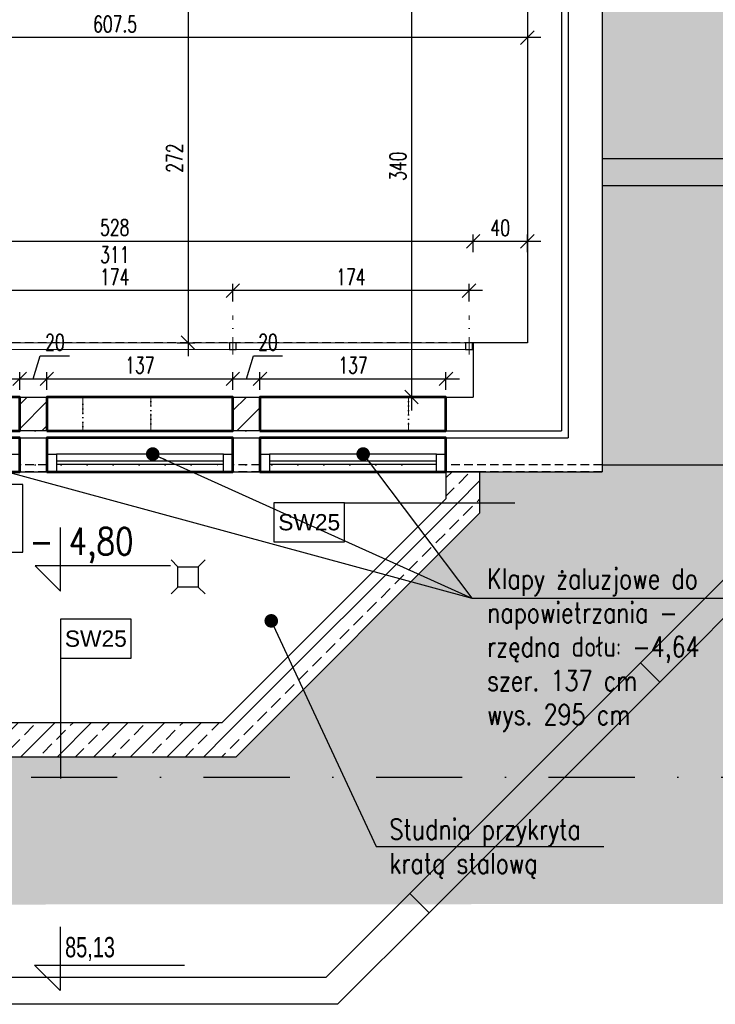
# Model space of a CAD drawing. Header units: centimetres. Extents: x -10702 to 24628, y -4437 to 19798.
# Tile 67 of 92: x 13706 to 14218, y 8433 to 9158. Entities that reach past the tile are written whole.
import ezdxf

# ---------------------------------------------------------------- set-up
doc = ezdxf.new("R2010")
doc.units = ezdxf.units.CM
doc.header["$PDMODE"] = 35
doc.header["$PDSIZE"] = 0.1
for name, pattern in [('Kondygnacja  -0_5$0$DOT2', [3.175, 0, -3.175]), ('Kondygnacja  -0_5$0$HIDDEN', [9.525, 6.35, -3.175]), ('Kondygnacja +0_5$0$DOT2', [3.175, 0, -3.175]), ('Osie rzutów$0$DASHDOT2', [12.7, 6.35, -3.175, 0, -3.175])]:
    doc.linetypes.add(name, pattern=pattern)
doc.layers.get('0').update_dxf_attribs({"color": 8})
doc.layers.get('DEFPOINTS').update_dxf_attribs({"color": 8})
for name, color, linetype, lineweight in [('ARCH_WIDOK', 8, 'Continuous', 13), ('Kondygnacja  -0_5$0$ARCH_INFO_WYMIARY', 8, 'Continuous', 9), ('Kondygnacja  -0_5$0$ARCH_WIDOK', 8, 'Continuous', 13), ('L_tabelka', 8, 'Continuous', 5)]:
    doc.layers.add(name, color=color, linetype=linetype, lineweight=lineweight)
for name, color, linetype in [('Kondygnacja  -0_5$0$ARCH_GRUNT', 8, 'Continuous'), ('Kondygnacja  -0_5$0$ARCH_INFO_KOTY_WYSOKOŚCIOWE_IST', 8, 'Continuous'), ('Kondygnacja  -0_5$0$ARCH_INFO_OPISY', 8, 'Continuous'), ('Kondygnacja  -0_5$0$ARCH_INFO_OPISY_PRZEGRODY', 8, 'Continuous'), ('Kondygnacja  -0_5$0$ARCH_INFO_OPISY_PRZEGRODY_IST', 8, 'Continuous'), ('Kondygnacja  -0_5$0$ARCH_MUROWANE', 8, 'Continuous'), ('Kondygnacja  -0_5$0$ARCH_MUROWANE_IST', 8, 'Continuous'), ('Kondygnacja  -0_5$0$ARCH_NIEWIDOK_IST', 8, 'Kondygnacja  -0_5$0$HIDDEN'), ('Kondygnacja  -0_5$0$ARCH_POMOCNICZE', 8, 'Continuous'), ('Kondygnacja  -0_5$0$ARCH_PROFILE', 8, 'Continuous'), ('Kondygnacja  -0_5$0$ARCH_SZKŁO', 8, 'Continuous'), ('Kondygnacja  -0_5$0$ARCH_WIDOK_IST', 8, 'Continuous'), ('Kondygnacja  -0_5$0$ARCH_WYBURZENIA', 8, 'Kondygnacja  -0_5$0$DOT2'), ('Kondygnacja  -0_5$0$ARCH_WYPOSAŻENIE_SANITARNE', 8, 'Continuous'), ('Kondygnacja  -0_5$0$ARCH_ŚLUSARKA_DRZWI', 8, 'Continuous'), ('Kondygnacja  -0_5$0$ARCH_ŻELBET', 8, 'Continuous'), ('Kondygnacja  -0_5$0$ARCH_ŻELBET_IST', 8, 'Continuous'), ('Kondygnacja +0_5$0$ARCH_WYBURZENIA', 8, 'Kondygnacja +0_5$0$DOT2'), ('Osie rzutów$0$ARCH_INFO_OSIE_IST', 8, 'Osie rzutów$0$DASHDOT2'), ('Osie rzutów$0$ARCH_INFO_OSIE_OPISY_IST', 8, 'Continuous')]:
    doc.layers.add(name, color=color, linetype=linetype)
doc.styles.add('Kondygnacja  -0_5$0$Arial', font='arial.ttf')
doc.styles.add('Kondygnacja  -0_5$0$Dimensions', font='arial.ttf', dxfattribs={"width": 0.7})
doc.styles.add('Kondygnacja  -0_5$0$Romans', font='Romans.shx', dxfattribs={"width": 0.7})
doc.styles.add('Kondygnacja  -0_5$0$ROMANS-50-CM', font='romans.shx', dxfattribs={"width": 0.8, "height": 10})
doc.styles.add('Kondygnacja  -0_5$0$Standard', font='txt')
doc.dimstyles.new('Kondygnacja  -0_5$0$ISO-25', dxfattribs={"dimtxt": 2.5, "dimasz": 2.5, "dimexe": 1.25, "dimexo": 0.625, "dimtad": 1, "dimtxsty": 'Kondygnacja  -0_5$0$Standard', "dimcen": 2.5, "dimadec": 0, "dimazin": 0, "dimtfac": 1, "dimtmove": 0, "dimatfit": 3, "dimfxl": 0, "dimarcsym": 0})
doc.dimstyles.new('Kondygnacja  -0_5$0$Wymiary 1-100', dxfattribs={"dimtxt": 12, "dimasz": 10, "dimexe": 5, "dimexo": 0, "dimgap": 4, "dimtad": 1, "dimrnd": 0.5, "dimzin": 12, "dimdsep": 46, "dimtxsty": 'Kondygnacja  -0_5$0$Romans', "dimblk": 'Kondygnacja  -0_5$0$_Oblique', "dimcen": 10, "dimdle": 10, "dimclrt": 55, "dimazin": 0, "dimtfac": 1, "dimtmove": 1, "dimatfit": 3, "dimfxl": 0, "dimtolj": 1, "dimtzin": 0, "dimarcsym": 0})

# ---------------------------------------------------------------- blocks, each defined once
blk = doc.blocks.new('Osie rzutów')
at = {"layer": 'Osie rzutów$0$ARCH_INFO_OSIE_IST', "ltscale": 10}
blk.add_line((4436.04, 8600), (15156.54, 8600), dxfattribs=at)
blk = doc.blocks.new('Kondygnacja  -0_5$0$_Oblique')
at = {"color": 0, "linetype": 'ByBlock', "lineweight": -2}
blk.add_line((-0.5, -0.5), (0.5, 0.5), dxfattribs=at)
blk = doc.blocks.new('*D245')
at = {"layer": 'DEFPOINTS', "color": 0}
for p in [(14015, 9220), (13994.58, 8880), (14027.5, 8880)]:
    blk.add_point(p, dxfattribs=at)
at = {"layer": 'Kondygnacja  -0_5$0$ARCH_INFO_WYMIARY', "color": 0, "lineweight": -2}
for p, q in [((13994.58, 9230), (13994.58, 8870)), ((14002.58, 9220), (13989.58, 9220)), ((14002.58, 8880), (13989.58, 8880))]:
    blk.add_line(p, q, dxfattribs=at)
at = {"layer": 'Kondygnacja  -0_5$0$ARCH_INFO_WYMIARY', "color": 0, "lineweight": -2, "xscale": 10, "yscale": 10, "zscale": 10}
for p, rotation in [((13994.58, 9220), 90), ((13994.58, 8880), 270)]:
    blk.add_blockref('Kondygnacja  -0_5$0$_Oblique', p, dxfattribs=dict(at, rotation=rotation))
at = {"layer": 'Kondygnacja  -0_5$0$ARCH_INFO_WYMIARY', "color": 55, "insert": (13984.58, 9050), "char_height": 12, "attachment_point": 5, "rotation": 90, "style": 'Kondygnacja  -0_5$0$Romans'}
blk.add_mtext('\\A1;340', dxfattribs=at)
blk = doc.blocks.new('*D246')
at = {"layer": 'DEFPOINTS', "color": 0}
for p in [(13472.5, 9170), (14080, 9170), (13472.5, 9144.77)]:
    blk.add_point(p, dxfattribs=at)
at = {"layer": 'Kondygnacja  -0_5$0$ARCH_INFO_WYMIARY', "color": 0, "lineweight": -2}
for p, q in [((13472.5, 9152.77), (13472.5, 9139.77)), ((14080, 9152.77), (14080, 9139.77)), ((14090, 9144.77), (13462.5, 9144.77))]:
    blk.add_line(p, q, dxfattribs=at)
at = {"layer": 'Kondygnacja  -0_5$0$ARCH_INFO_WYMIARY', "color": 0, "lineweight": -2, "xscale": 10, "yscale": 10, "zscale": 10, "rotation": 180}
blk.add_blockref('Kondygnacja  -0_5$0$_Oblique', (13472.5, 9144.77), dxfattribs=at)
at = {"layer": 'Kondygnacja  -0_5$0$ARCH_INFO_WYMIARY', "color": 0, "lineweight": -2, "xscale": 10, "yscale": 10, "zscale": 10}
blk.add_blockref('Kondygnacja  -0_5$0$_Oblique', (14080, 9144.77), dxfattribs=at)
at = {"layer": 'Kondygnacja  -0_5$0$ARCH_INFO_WYMIARY', "color": 55, "insert": (13776.25, 9154.77), "char_height": 12, "attachment_point": 5, "style": 'Kondygnacja  -0_5$0$Romans'}
blk.add_mtext('\\A1;607.5', dxfattribs=at)
blk = doc.blocks.new('Kondygnacja  -0_5$0$_Dot')
at = {"color": 0, "linetype": 'ByBlock', "lineweight": -2}
blk.add_line((-0.5, 0), (-1, 0), dxfattribs=at)
at = {"color": 0, "linetype": 'ByBlock', "const_width": 0.5}
blk.add_lwpolyline([(-0.25, 0, 1), (0.25, 0, 1)], format="xyb", close=True, dxfattribs=at)
blk = doc.blocks.new('*D262')
at = {"layer": 'DEFPOINTS', "color": 0}
for p in [(13787, 9192), (13787, 8920), (13830.02, 8920)]:
    blk.add_point(p, dxfattribs=at)
at = {"layer": 'Kondygnacja  -0_5$0$ARCH_INFO_WYMIARY', "color": 0, "lineweight": -2}
for p, q in [((13830.02, 9202), (13830.02, 8910)), ((13822.02, 9192), (13835.02, 9192)), ((13822.02, 8920), (13835.02, 8920))]:
    blk.add_line(p, q, dxfattribs=at)
at = {"layer": 'Kondygnacja  -0_5$0$ARCH_INFO_WYMIARY', "color": 0, "lineweight": -2, "xscale": 10, "yscale": 10, "zscale": 10}
for p, rotation in [((13830.02, 9192), 90), ((13830.02, 8920), 270)]:
    blk.add_blockref('Kondygnacja  -0_5$0$_Oblique', p, dxfattribs=dict(at, rotation=rotation))
at = {"layer": 'Kondygnacja  -0_5$0$ARCH_INFO_WYMIARY', "color": 55, "insert": (13820.02, 9056), "char_height": 12, "attachment_point": 5, "rotation": 90, "style": 'Kondygnacja  -0_5$0$Romans'}
blk.add_mtext('\\A1;272', dxfattribs=at)
blk = doc.blocks.new('Kondygnacja  -0_5$0$Poziom 0_część B$0$WPUST PODŁOGOWY')
for points in [[(-12.5, 12.5), (-7.5, 7.5)], [(12.5, 12.5), (7.5, 7.5)], [(-7.5, -7.5), (-12.5, -12.5)], [(7.5, -7.5), (12.5, -12.5)]]:
    blk.add_lwpolyline(points)
blk.add_lwpolyline([(-7.5, 7.5), (7.5, 7.5), (7.5, -7.5), (-7.5, -7.5)], close=True)
blk = doc.blocks.new('*D305')
at = {"layer": 'DEFPOINTS', "color": 0}
for p in [(13706, 8893.39), (13569, 8880), (13706, 8880)]:
    blk.add_point(p, dxfattribs=at)
at = {"layer": 'Kondygnacja  -0_5$0$ARCH_INFO_WYMIARY', "color": 0, "lineweight": -2}
for p, q in [((13559, 8893.39), (13716, 8893.39)), ((13569, 8885.39), (13569, 8898.39)), ((13706, 8885.39), (13706, 8898.39))]:
    blk.add_line(p, q, dxfattribs=at)
at = {"layer": 'Kondygnacja  -0_5$0$ARCH_INFO_WYMIARY', "color": 0, "lineweight": -2, "xscale": 10, "yscale": 10, "zscale": 10, "rotation": 180}
blk.add_blockref('Kondygnacja  -0_5$0$_Oblique', (13569, 8893.39), dxfattribs=at)
at = {"layer": 'Kondygnacja  -0_5$0$ARCH_INFO_WYMIARY', "color": 0, "lineweight": -2, "xscale": 10, "yscale": 10, "zscale": 10}
blk.add_blockref('Kondygnacja  -0_5$0$_Oblique', (13706, 8893.39), dxfattribs=at)
at = {"layer": 'Kondygnacja  -0_5$0$ARCH_INFO_WYMIARY', "color": 55, "insert": (13637.5, 8903.39), "char_height": 12, "attachment_point": 5, "style": 'Kondygnacja  -0_5$0$Romans'}
blk.add_mtext('\\A1;137', dxfattribs=at)
blk = doc.blocks.new('*D306')
at = {"layer": 'DEFPOINTS', "color": 0}
for p in [(13726, 8893.39), (13706, 8880), (13726, 8880)]:
    blk.add_point(p, dxfattribs=at)
at = {"layer": 'Kondygnacja  -0_5$0$ARCH_INFO_WYMIARY', "color": 0, "lineweight": -2}
for p, q in [((13716, 8893.39), (13721.1, 8910.39)), ((13721.1, 8910.39), (13742.7, 8910.39)), ((13696, 8893.39), (13736, 8893.39)), ((13706, 8885.39), (13706, 8898.39)), ((13726, 8885.39), (13726, 8898.39))]:
    blk.add_line(p, q, dxfattribs=at)
at = {"layer": 'Kondygnacja  -0_5$0$ARCH_INFO_WYMIARY', "color": 0, "lineweight": -2, "xscale": 10, "yscale": 10, "zscale": 10, "rotation": 180}
blk.add_blockref('Kondygnacja  -0_5$0$_Oblique', (13706, 8893.39), dxfattribs=at)
at = {"layer": 'Kondygnacja  -0_5$0$ARCH_INFO_WYMIARY', "color": 0, "lineweight": -2, "xscale": 10, "yscale": 10, "zscale": 10}
blk.add_blockref('Kondygnacja  -0_5$0$_Oblique', (13726, 8893.39), dxfattribs=at)
at = {"layer": 'Kondygnacja  -0_5$0$ARCH_INFO_WYMIARY', "color": 55, "insert": (13731.9, 8920.39), "char_height": 12, "attachment_point": 5, "style": 'Kondygnacja  -0_5$0$Romans'}
blk.add_mtext('\\A1;20', dxfattribs=at)
blk = doc.blocks.new('*D307')
at = {"layer": 'DEFPOINTS', "color": 0}
for p in [(13863, 8893.39), (13726, 8880), (13863, 8880)]:
    blk.add_point(p, dxfattribs=at)
at = {"layer": 'Kondygnacja  -0_5$0$ARCH_INFO_WYMIARY', "color": 0, "lineweight": -2}
for p, q in [((13716, 8893.39), (13873, 8893.39)), ((13726, 8885.39), (13726, 8898.39)), ((13863, 8885.39), (13863, 8898.39))]:
    blk.add_line(p, q, dxfattribs=at)
at = {"layer": 'Kondygnacja  -0_5$0$ARCH_INFO_WYMIARY', "color": 0, "lineweight": -2, "xscale": 10, "yscale": 10, "zscale": 10, "rotation": 180}
blk.add_blockref('Kondygnacja  -0_5$0$_Oblique', (13726, 8893.39), dxfattribs=at)
at = {"layer": 'Kondygnacja  -0_5$0$ARCH_INFO_WYMIARY', "color": 0, "lineweight": -2, "xscale": 10, "yscale": 10, "zscale": 10}
blk.add_blockref('Kondygnacja  -0_5$0$_Oblique', (13863, 8893.39), dxfattribs=at)
at = {"layer": 'Kondygnacja  -0_5$0$ARCH_INFO_WYMIARY', "color": 55, "insert": (13794.5, 8903.39), "char_height": 12, "attachment_point": 5, "style": 'Kondygnacja  -0_5$0$Romans'}
blk.add_mtext('\\A1;137', dxfattribs=at)
blk = doc.blocks.new('*D308')
at = {"layer": 'DEFPOINTS', "color": 0}
for p in [(13883, 8893.39), (13863, 8880), (13883, 8880)]:
    blk.add_point(p, dxfattribs=at)
at = {"layer": 'Kondygnacja  -0_5$0$ARCH_INFO_WYMIARY', "color": 0, "lineweight": -2}
for p, q in [((13873, 8893.39), (13878.1, 8910.39)), ((13878.1, 8910.39), (13899.7, 8910.39)), ((13853, 8893.39), (13893, 8893.39)), ((13863, 8885.39), (13863, 8898.39)), ((13883, 8885.39), (13883, 8898.39))]:
    blk.add_line(p, q, dxfattribs=at)
at = {"layer": 'Kondygnacja  -0_5$0$ARCH_INFO_WYMIARY', "color": 0, "lineweight": -2, "xscale": 10, "yscale": 10, "zscale": 10, "rotation": 180}
blk.add_blockref('Kondygnacja  -0_5$0$_Oblique', (13863, 8893.39), dxfattribs=at)
at = {"layer": 'Kondygnacja  -0_5$0$ARCH_INFO_WYMIARY', "color": 0, "lineweight": -2, "xscale": 10, "yscale": 10, "zscale": 10}
blk.add_blockref('Kondygnacja  -0_5$0$_Oblique', (13883, 8893.39), dxfattribs=at)
at = {"layer": 'Kondygnacja  -0_5$0$ARCH_INFO_WYMIARY', "color": 55, "insert": (13888.9, 8920.39), "char_height": 12, "attachment_point": 5, "style": 'Kondygnacja  -0_5$0$Romans'}
blk.add_mtext('\\A1;20', dxfattribs=at)
blk = doc.blocks.new('*D309')
at = {"layer": 'DEFPOINTS', "color": 0}
for p in [(14020, 8893.39), (13883, 8880), (14020, 8880)]:
    blk.add_point(p, dxfattribs=at)
at = {"layer": 'Kondygnacja  -0_5$0$ARCH_INFO_WYMIARY', "color": 0, "lineweight": -2}
for p, q in [((13873, 8893.39), (14030, 8893.39)), ((13883, 8885.39), (13883, 8898.39)), ((14020, 8885.39), (14020, 8898.39))]:
    blk.add_line(p, q, dxfattribs=at)
at = {"layer": 'Kondygnacja  -0_5$0$ARCH_INFO_WYMIARY', "color": 0, "lineweight": -2, "xscale": 10, "yscale": 10, "zscale": 10, "rotation": 180}
blk.add_blockref('Kondygnacja  -0_5$0$_Oblique', (13883, 8893.39), dxfattribs=at)
at = {"layer": 'Kondygnacja  -0_5$0$ARCH_INFO_WYMIARY', "color": 0, "lineweight": -2, "xscale": 10, "yscale": 10, "zscale": 10}
blk.add_blockref('Kondygnacja  -0_5$0$_Oblique', (14020, 8893.39), dxfattribs=at)
at = {"layer": 'Kondygnacja  -0_5$0$ARCH_INFO_WYMIARY', "color": 55, "insert": (13951.5, 8903.39), "char_height": 12, "attachment_point": 5, "style": 'Kondygnacja  -0_5$0$Romans'}
blk.add_mtext('\\A1;137', dxfattribs=at)
blk = doc.blocks.new('*D314')
at = {"layer": 'DEFPOINTS', "color": 0}
for p in [(14040, 8994.64), (14040, 8920), (14080, 8920)]:
    blk.add_point(p, dxfattribs=at)
at = {"layer": 'Kondygnacja  -0_5$0$ARCH_INFO_WYMIARY', "color": 0, "lineweight": -2}
for p, q in [((14040, 8986.64), (14040, 8999.64)), ((14080, 8986.64), (14080, 8999.64)), ((14090, 8994.64), (14030, 8994.64))]:
    blk.add_line(p, q, dxfattribs=at)
at = {"layer": 'Kondygnacja  -0_5$0$ARCH_INFO_WYMIARY', "color": 0, "lineweight": -2, "xscale": 10, "yscale": 10, "zscale": 10, "rotation": 180}
blk.add_blockref('Kondygnacja  -0_5$0$_Oblique', (14040, 8994.64), dxfattribs=at)
at = {"layer": 'Kondygnacja  -0_5$0$ARCH_INFO_WYMIARY', "color": 0, "lineweight": -2, "xscale": 10, "yscale": 10, "zscale": 10}
blk.add_blockref('Kondygnacja  -0_5$0$_Oblique', (14080, 8994.64), dxfattribs=at)
at = {"layer": 'Kondygnacja  -0_5$0$ARCH_INFO_WYMIARY', "color": 55, "insert": (14060, 9004.64), "char_height": 12, "attachment_point": 5, "style": 'Kondygnacja  -0_5$0$Romans'}
blk.add_mtext('\\A1;40', dxfattribs=at)
blk = doc.blocks.new('*D317')
at = {"layer": 'DEFPOINTS', "color": 0}
for p in [(13863, 8958.4), (13863, 8940.17), (14037, 8940.17)]:
    blk.add_point(p, dxfattribs=at)
at = {"layer": 'Kondygnacja  -0_5$0$ARCH_INFO_WYMIARY', "color": 0, "lineweight": -2}
for p, q in [((13863, 8950.4), (13863, 8963.4)), ((14037, 8950.4), (14037, 8963.4)), ((14047, 8958.4), (13853, 8958.4))]:
    blk.add_line(p, q, dxfattribs=at)
at = {"layer": 'Kondygnacja  -0_5$0$ARCH_INFO_WYMIARY', "color": 0, "lineweight": -2, "xscale": 10, "yscale": 10, "zscale": 10, "rotation": 180}
blk.add_blockref('Kondygnacja  -0_5$0$_Oblique', (13863, 8958.4), dxfattribs=at)
at = {"layer": 'Kondygnacja  -0_5$0$ARCH_INFO_WYMIARY', "color": 0, "lineweight": -2, "xscale": 10, "yscale": 10, "zscale": 10}
blk.add_blockref('Kondygnacja  -0_5$0$_Oblique', (14037, 8958.4), dxfattribs=at)
at = {"layer": 'Kondygnacja  -0_5$0$ARCH_INFO_WYMIARY', "color": 55, "insert": (13950, 8968.4), "char_height": 12, "attachment_point": 5, "style": 'Kondygnacja  -0_5$0$Romans'}
blk.add_mtext('\\A1;174', dxfattribs=at)
blk = doc.blocks.new('*D318')
at = {"layer": 'DEFPOINTS', "color": 0}
for p in [(13689, 8958.4), (13689, 8940.17), (13863, 8940.17)]:
    blk.add_point(p, dxfattribs=at)
at = {"layer": 'Kondygnacja  -0_5$0$ARCH_INFO_WYMIARY', "color": 0, "lineweight": -2}
for p, q in [((13689, 8950.4), (13689, 8963.4)), ((13863, 8950.4), (13863, 8963.4)), ((13873, 8958.4), (13679, 8958.4))]:
    blk.add_line(p, q, dxfattribs=at)
at = {"layer": 'Kondygnacja  -0_5$0$ARCH_INFO_WYMIARY', "color": 0, "lineweight": -2, "xscale": 10, "yscale": 10, "zscale": 10, "rotation": 180}
blk.add_blockref('Kondygnacja  -0_5$0$_Oblique', (13689, 8958.4), dxfattribs=at)
at = {"layer": 'Kondygnacja  -0_5$0$ARCH_INFO_WYMIARY', "color": 0, "lineweight": -2, "xscale": 10, "yscale": 10, "zscale": 10}
blk.add_blockref('Kondygnacja  -0_5$0$_Oblique', (13863, 8958.4), dxfattribs=at)
at = {"layer": 'Kondygnacja  -0_5$0$ARCH_INFO_WYMIARY', "color": 55, "insert": (13776, 8968.4), "char_height": 12, "attachment_point": 5, "style": 'Kondygnacja  -0_5$0$Romans'}
blk.add_mtext('\\A1;174', dxfattribs=at)
blk = doc.blocks.new('*D311')
at = {"layer": 'DEFPOINTS', "color": 0}
for p in [(13512, 8994.64), (13512, 8920), (14040, 8920)]:
    blk.add_point(p, dxfattribs=at)
at = {"layer": 'Kondygnacja  -0_5$0$ARCH_INFO_WYMIARY', "color": 0, "lineweight": -2}
for p, q in [((13512, 8986.64), (13512, 8999.64)), ((14040, 8986.64), (14040, 8999.64)), ((14050, 8994.64), (13502, 8994.64))]:
    blk.add_line(p, q, dxfattribs=at)
at = {"layer": 'Kondygnacja  -0_5$0$ARCH_INFO_WYMIARY', "color": 0, "lineweight": -2, "xscale": 10, "yscale": 10, "zscale": 10, "rotation": 180}
blk.add_blockref('Kondygnacja  -0_5$0$_Oblique', (13512, 8994.64), dxfattribs=at)
at = {"layer": 'Kondygnacja  -0_5$0$ARCH_INFO_WYMIARY', "color": 0, "lineweight": -2, "xscale": 10, "yscale": 10, "zscale": 10}
blk.add_blockref('Kondygnacja  -0_5$0$_Oblique', (14040, 8994.64), dxfattribs=at)
at = {"layer": 'Kondygnacja  -0_5$0$ARCH_INFO_WYMIARY', "color": 55, "insert": (13776, 8994.9), "char_height": 12, "attachment_point": 5, "style": 'Kondygnacja  -0_5$0$Romans'}
blk.add_mtext('\\A1;528\\P311', dxfattribs=at)

msp = doc.modelspace()

# ---------------------------------------------------------------- hatches: boundary and pattern name
at = {"layer": 'Kondygnacja  -0_5$0$ARCH_GRUNT', "linetype": 'Continuous', "lineweight": 5}
h = msp.add_hatch(dxfattribs=at)
h.set_pattern_fill('EARTH', color=256, scale=15, angle=45, style=0)
h.paths.add_polyline_path([(1133.967, 11046.454), (2362.513, 12275), (4925, 12275), (4925, 14755), (7550.104, 14755), (8720.104, 13585), (9935, 13585), (9935, 12742), (10195, 12742), (10195, 12464.645), (10065.178, 12334.822), (10020.355, 12290), (11107.426, 12290), (13507.426, 9890), (14135, 9890), (14135, 8825), (14045, 8825), (14045, 8794.645), (13865.355, 8615), (13550, 8615), (13550, 8506), (14915, 8507.069), (14915, 8955.706), (14915, 9408.893), (14535, 9611.265), (14535, 10290), (13673.112, 10290), (11273.112, 12690), (10595, 12690), (10595, 13102), (10335, 13102), (10335, 13985), (8885.79, 13985), (7715.79, 15155), (4525, 15155), (4525, 12675), (2196.827, 12675), (851.124, 11329.297)])
at = {"layer": 'Kondygnacja  -0_5$0$ARCH_MUROWANE', "linetype": 'Continuous', "lineweight": -3}
h = msp.add_hatch(dxfattribs=at)
h.set_pattern_fill('ANSI31', color=256, scale=4, style=0)
h.paths.add_polyline_path([(13706, 8880), (13726, 8880), (13726, 8855), (13706, 8855)])
h.paths.add_polyline_path([(13863, 8880), (13883, 8880), (13883, 8855), (13863, 8855)])
at = {"layer": 'Kondygnacja  -0_5$0$ARCH_ŻELBET', "linetype": 'Continuous', "lineweight": -3}
h = msp.add_hatch(dxfattribs=at)
h.set_pattern_fill('ANSI33', color=256, scale=3, angle=-360, style=0)
h.paths.add_polyline_path([(14045, 8825), (14020, 8825), (14020, 8805), (14045, 8794.645)], flags=0)
h = msp.add_hatch(dxfattribs=at)
h.set_pattern_fill('ANSI33', color=256, scale=3, angle=-360, style=0)
h.paths.add_polyline_path([(14045, 8794.645), (14020, 8805), (13855, 8640), (13865.355, 8615)], flags=0)
h = msp.add_hatch(dxfattribs=at)
h.set_pattern_fill('ANSI33', color=256, scale=3, style=0)
h.paths.add_polyline_path([(13865.355, 8615), (13855, 8640), (13550, 8640), (13550, 8615)], flags=0)

# ---------------------------------------------------------------- linework, layer by layer
for points in [[(13865.5, 8920), (13860.5, 8920), (13860.5, 8915), (13865.5, 8915)], [(14039.5, 8920), (14034.5, 8920), (14034.5, 8915), (14039.5, 8915)]]:
    msp.add_lwpolyline(points, close=True)
at = {"layer": 'ARCH_WIDOK', "linetype": 'Osie rzutów$0$DASHDOT2', "ltscale": 2}
for p, q in [((13863, 8911.351), (13863, 8940.169)), ((14037, 8911.351), (14037, 8940.169))]:
    msp.add_line(p, q, dxfattribs=at)
at = {"layer": 'ARCH_WIDOK'}
msp.add_line((14040, 8920), (13480, 8920), dxfattribs=at)
msp.add_lwpolyline([(14039.5, 8920), (13512.5, 8920), (13512.5, 8915), (14039.5, 8915)], close=True, dxfattribs=at)
at = {"layer": 'Kondygnacja  -0_5$0$ARCH_INFO_KOTY_WYSOKOŚCIOWE_IST'}
for points in [[(13817.06, 8755.671), (13717.342, 8755.671), (13736.092, 8736.921), (13736.092, 8783.764)], [(13735.74, 8489.593), (13735.74, 8442.75), (13716.99, 8461.5), (13827.509, 8461.5)]]:
    msp.add_lwpolyline(points, dxfattribs=at)
at = {"layer": 'Kondygnacja  -0_5$0$ARCH_INFO_OPISY_PRZEGRODY'}
for points in [[(13893.253, 8773.293), (13945.253, 8773.293), (13945.253, 8802.093), (13893.253, 8802.093), (13893.253, 8773.293)], [(13736.086, 8687.516), (13788.086, 8687.516), (13788.086, 8716.316), (13736.086, 8716.316), (13736.086, 8687.516)]]:
    msp.add_lwpolyline(points, close=True, dxfattribs=at)
for points in [[(13945.253, 8802.093), (14070.627, 8802.093)], [(13736.086, 8687.516), (13736.086, 8599.083)]]:
    msp.add_lwpolyline(points, dxfattribs=at)
at = {"layer": 'Kondygnacja  -0_5$0$ARCH_INFO_OPISY_PRZEGRODY_IST'}
msp.add_lwpolyline([(13628.291, 8790.672), (13628.291, 8765.672), (13708.291, 8765.672), (13708.291, 8815.672), (13628.291, 8815.672), (13628.291, 8790.672), (13447.5, 8790.672)], dxfattribs=at)
at = {"layer": 'Kondygnacja  -0_5$0$ARCH_MUROWANE', "linetype": 'Continuous', "lineweight": -3}
for points in [[(13706, 8880), (13726, 8880), (13726, 8855), (13706, 8855)], [(13863, 8880), (13883, 8880), (13883, 8855), (13863, 8855)]]:
    msp.add_lwpolyline(points, close=True, dxfattribs=at)
at = {"layer": 'Kondygnacja  -0_5$0$ARCH_MUROWANE_IST', "ltscale": 4}
for p, q in [((14135, 9890), (14135, 8825)), ((14110, 9865), (14110, 8850)), ((13706, 8850), (13726, 8850)), ((13863, 8850), (13883, 8850)), ((14020, 8850), (14110, 8850)), ((13706, 8825), (13726, 8825)), ((13863, 8825), (13883, 8825)), ((14020, 8825), (14135, 8825))]:
    msp.add_line(p, q, dxfattribs=at)
for points in [[(13706, 8850), (13706, 8825)], [(13726, 8825), (13726, 8850)], [(13863, 8825), (13863, 8850)], [(13883, 8850), (13883, 8825)], [(14020, 8850), (14020, 8825)]]:
    msp.add_lwpolyline(points, dxfattribs=at)
at = {"layer": 'Kondygnacja  -0_5$0$ARCH_NIEWIDOK_IST'}
for p, q in [((14135, 9239), (14135, 8825)), ((14040, 8920), (13480, 8920))]:
    msp.add_line(p, q, dxfattribs=at)
for points in [[(13726, 8830), (13706, 8830)], [(13883, 8830), (13863, 8830)], [(14135, 8830), (14020, 8830)], [(13726, 8825), (13706, 8825)], [(13883, 8825), (13863, 8825)], [(14135, 8825), (14020, 8825)]]:
    msp.add_lwpolyline(points, dxfattribs=at)
at = {"layer": 'Kondygnacja  -0_5$0$ARCH_POMOCNICZE'}
msp.add_lwpolyline([(14020, 8825), (14020, 8805), (13855, 8640), (13550, 8640), (13550, 8615), (13865.355, 8615), (14045, 8794.645), (14045, 8825)], close=True, dxfattribs=at)
at = {"layer": 'Kondygnacja  -0_5$0$ARCH_PROFILE'}
for points in [[(13706, 8838), (13706, 8825), (13699, 8825), (13699, 8838)], [(13733, 8838), (13733, 8825), (13726, 8825), (13726, 8838)], [(13863, 8838), (13863, 8825), (13856, 8825), (13856, 8838)], [(13890, 8838), (13890, 8825), (13883, 8825), (13883, 8838)], [(14020, 8838), (14020, 8825), (14013, 8825), (14013, 8838)]]:
    msp.add_lwpolyline(points, close=True, dxfattribs=at)
at = {"layer": 'Kondygnacja  -0_5$0$ARCH_SZKŁO'}
for points in [[(13856, 8832.75), (13733, 8832.75)], [(13856, 8830.25), (13733, 8830.25)], [(14013, 8832.75), (13890, 8832.75)], [(14013, 8830.25), (13890, 8830.25)]]:
    msp.add_lwpolyline(points, dxfattribs=at)
at = {"layer": 'Kondygnacja  -0_5$0$ARCH_WIDOK', "linetype": 'Kondygnacja  -0_5$0$HIDDEN', "ltscale": 2}
for points in [[(13562.5, 8880), (13752.5, 8880), (13752.5, 8855), (13562.5, 8855)], [(13802.5, 8880), (13992.5, 8880), (13992.5, 8855), (13802.5, 8855)]]:
    msp.add_lwpolyline(points, close=True, dxfattribs=at)
for points in [[(13569, 8850), (13706, 8850)], [(13726, 8850), (13863, 8850)], [(13883, 8850), (14020, 8850)]]:
    msp.add_lwpolyline(points, dxfattribs=at)
at = {"layer": 'Kondygnacja  -0_5$0$ARCH_WIDOK'}
for points in [[(13733, 8825), (13856, 8825)], [(13890, 8825), (14013, 8825)]]:
    msp.add_lwpolyline(points, dxfattribs=at)
at = {"layer": 'Kondygnacja  -0_5$0$ARCH_WIDOK_IST'}
for p, q in [((14135, 9055.757), (14235, 9055.757)), ((14135, 9035.757), (14235, 9035.757)), ((14135, 8830), (14235, 8830))]:
    msp.add_line(p, q, dxfattribs=at)
for points in [[(14163.358, 8684.142), (14235, 8755.784), (14235, 8825), (14255, 8825), (14255, 8747.5), (14177.5, 8670)], [(13993.358, 8514.142), (14007.5, 8500), (14177.5, 8670), (14163.358, 8684.142)]]:
    msp.add_lwpolyline(points, close=True, dxfattribs=at)
msp.add_lwpolyline([(13602.609, 8452.606), (13931.822, 8452.606), (13993.358, 8514.142), (14007.5, 8500), (13940.106, 8432.606), (13582.609, 8432.606)], dxfattribs=at)
at = {"layer": 'Kondygnacja  -0_5$0$ARCH_WYBURZENIA', "ltscale": 6}
for points in [[(13717.5, 8880), (13852.5, 8880)], [(13872.5, 8880), (14007.5, 8880)], [(13717.5, 8855), (13852.5, 8855)], [(13717.5, 8850), (13852.5, 8850)], [(13872.5, 8855), (14007.5, 8855)], [(13872.5, 8850), (14007.5, 8850)], [(13717.5, 8830), (13852.5, 8830)], [(13872.5, 8830), (14007.5, 8830)], [(13852.5, 8825), (13717.5, 8825)], [(13872.5, 8825), (14007.5, 8825)]]:
    msp.add_lwpolyline(points, dxfattribs=at)
at = {"layer": 'Kondygnacja  -0_5$0$ARCH_ŚLUSARKA_DRZWI'}
for p, q in [((13856, 8838), (13733, 8838)), ((14013, 8838), (13890, 8838))]:
    msp.add_line(p, q, dxfattribs=at)
at = {"layer": 'Kondygnacja  -0_5$0$ARCH_ŻELBET', "linetype": 'Continuous', "lineweight": 30}
for p, q in [((14045, 8825), (14020, 8825)), ((14020, 8825), (14020, 8805)), ((14045, 8794.645), (14045, 8825)), ((14020, 8805), (13855, 8640)), ((13865.355, 8615), (14045, 8794.645)), ((13855, 8640), (13550, 8640)), ((13550, 8615), (13865.355, 8615))]:
    msp.add_line(p, q, dxfattribs=at)
at = {"layer": 'Kondygnacja  -0_5$0$ARCH_ŻELBET_IST', "ltscale": 4}
for p, q in [((14105, 9860), (14105, 8855)), ((14080, 9180), (14080, 8920)), ((14080, 8920), (14040, 8920)), ((14040, 8920), (14040, 8880)), ((14020, 8880), (14040, 8880)), ((14020, 8855), (14105, 8855))]:
    msp.add_line(p, q, dxfattribs=at)
msp.add_lwpolyline([(14020, 8880), (14020, 8855)], dxfattribs=at)
at = {"layer": 'Kondygnacja +0_5$0$ARCH_WYBURZENIA'}
msp.add_lwpolyline([(13752.5, 8855), (13752.5, 8880), (13802.5, 8880), (13802.5, 8855)], close=True, dxfattribs=at)
msp.add_lwpolyline([(14020, 8880), (13992.5, 8880), (13992.5, 8855), (14020, 8855)], dxfattribs=at)
at = {"layer": 'L_tabelka', "lineweight": 53}
for points in [[(13569, 8855), (13706, 8855), (13706, 8880), (13569, 8880)], [(13726, 8855), (13863, 8855), (13863, 8880), (13726, 8880)], [(13883, 8855), (14020, 8855), (14020, 8880), (13883, 8880)], [(13569, 8825), (13706, 8825), (13706, 8850), (13569, 8850)], [(13726, 8825), (13863, 8825), (13863, 8850), (13726, 8850)], [(13883, 8825), (14020, 8825), (14020, 8850), (13883, 8850)]]:
    msp.add_lwpolyline(points, close=True, dxfattribs=at)

# ---------------------------------------------------------------- block references
at = {"layer": 'Kondygnacja  -0_5$0$ARCH_WYPOSAŻENIE_SANITARNE', "rotation": 180}
msp.add_blockref('Kondygnacja  -0_5$0$Poziom 0_część B$0$WPUST PODŁOGOWY', (13830, 8747.5), dxfattribs=at)
at = {"layer": 'Osie rzutów$0$ARCH_INFO_OSIE_OPISY_IST'}
msp.add_blockref('Osie rzutów', (0, 0), dxfattribs=at)

# ---------------------------------------------------------------- texts
at = {"layer": 'Kondygnacja  -0_5$0$ARCH_INFO_KOTY_WYSOKOŚCIOWE_IST', "insert": (13713.171, 8770.634), "char_height": 20, "width": 97.61893, "attachment_point": 4, "line_spacing_factor": 0.9, "style": 'Kondygnacja  -0_5$0$ROMANS-50-CM'}
msp.add_mtext('- 4,80', dxfattribs=at)
at = {"layer": 'Kondygnacja  -0_5$0$ARCH_INFO_KOTY_WYSOKOŚCIOWE_IST', "insert": (13757.791, 8473.326), "char_height": 15, "attachment_point": 5, "style": 'Kondygnacja  -0_5$0$Dimensions'}
msp.add_mtext('85,13', dxfattribs=at)
at = {"layer": 'Kondygnacja  -0_5$0$ARCH_INFO_OPISY', "char_height": 15, "width": 626.53268, "attachment_point": 1, "style": 'Kondygnacja  -0_5$0$ROMANS-50-CM'}
for s, insert in [('Klapy żaluzjowe do\\Pnapowietrzania - \\Przędna dołu: -4,64\\Pszer. 137 cm\\Pwys. 295 cm', (14050.246, 8753.638)), ('Studnia przykryta\\Pkratą stalową', (13978.388, 8569.017))]:
    msp.add_mtext(s, dxfattribs=dict(at, insert=insert))
at = {"layer": 'Kondygnacja  -0_5$0$ARCH_INFO_OPISY_PRZEGRODY', "char_height": 12, "width": 52, "attachment_point": 5, "style": 'Kondygnacja  -0_5$0$Arial'}
for insert in [(13919.253, 8787.693), (13762.086, 8701.916)]:
    msp.add_mtext('SW25', dxfattribs=dict(at, insert=insert))

# ---------------------------------------------------------------- dimensions: what is measured, and where the dimension line sits
at = {"layer": 'Kondygnacja  -0_5$0$ARCH_INFO_WYMIARY'}
for base, p1, p2, angle, picture, middle in [((13994.585, 8880), (14015, 9220), (14027.5, 8880), 90, '*D245', (13984.585, 9050)), ((13830.022, 8920), (13787, 9192), (13787, 8920), 90, '*D262', (13820.022, 9056)), ((14040, 8994.641), (14080, 8920), (14040, 8920), 180, '*D314', (14060, 9004.641)), ((13689, 8958.404), (13863, 8940.169), (13689, 8940.169), 180, '*D318', (13776, 8968.404)), ((13863, 8958.404), (14037, 8940.169), (13863, 8940.169), 180, '*D317', (13950, 8968.404))]:
    dim = msp.add_linear_dim(base=base, p1=p1, p2=p2, angle=angle, dimstyle='Kondygnacja  -0_5$0$Wymiary 1-100', dxfattribs=at)
    dim.commit()
    dim.dimension.update_dxf_attribs({"geometry": picture, "text_midpoint": middle})
for base, p1, p2, picture, middle in [((13472.5, 9144.766), (14080, 9170), (13472.5, 9170), '*D246', (13776.25, 9154.766)), ((13726, 8893.395), (13706, 8880), (13726, 8880), '*D306', (13725.1, 8920.395)), ((13883, 8893.395), (13863, 8880), (13883, 8880), '*D308', (13882.1, 8920.395)), ((13706, 8893.395), (13569, 8880), (13706, 8880), '*D305', (13637.5, 8903.395)), ((13863, 8893.395), (13726, 8880), (13863, 8880), '*D307', (13794.5, 8903.395)), ((14020, 8893.395), (13883, 8880), (14020, 8880), '*D309', (13951.5, 8903.395))]:
    dim = msp.add_linear_dim(base=base, p1=p1, p2=p2, dimstyle='Kondygnacja  -0_5$0$Wymiary 1-100', dxfattribs=at)
    dim.commit()
    dim.dimension.update_dxf_attribs({"geometry": picture, "text_midpoint": middle})
dim = msp.add_linear_dim(base=(13512, 8994.641), p1=(14040, 8920), p2=(13512, 8920), angle=180, text='<>\\P311', dimstyle='Kondygnacja  -0_5$0$Wymiary 1-100', dxfattribs=at)
dim.commit()
dim.dimension.update_dxf_attribs({"geometry": '*D311', "text_midpoint": (13776, 8974.905), "dimtype": 160})

# ---------------------------------------------------------------- leaders
at = {"layer": 'Kondygnacja  -0_5$0$ARCH_INFO_OPISY'}
for points in [[(13649, 8838), (14039.133, 8731.711), (14318.808, 8731.711)], [(13804, 8838), (14039.133, 8731.711), (14318.808, 8731.711)], [(13959, 8838), (14039.133, 8731.711), (14318.808, 8731.711)], [(13891.296, 8715.097), (13968.633, 8548.758), (14136.304, 8548.758)]]:
    msp.add_leader(points, dimstyle='Kondygnacja  -0_5$0$ISO-25', override={"dimscale": 5, "dimasz": 2, "dimtad": 0, "dimldrblk": 'Kondygnacja  -0_5$0$_Dot'}, dxfattribs=at)

doc.saveas('drawing.dxf')
